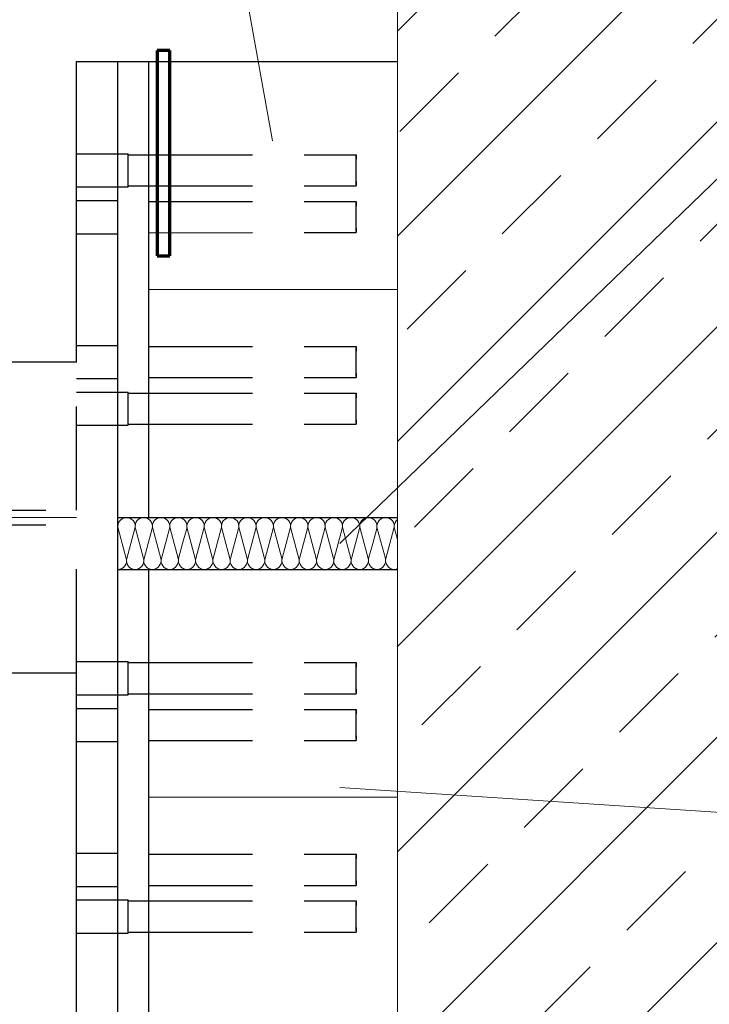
# Model space of a CAD drawing. Header units: millimetres. Extents: x 0 to 91, y -53.4 to 42.
# Tile 150 of 180: x 20.5 to 22.1, y 19.3 to 21.6. Entities that reach past the tile are written whole.
import ezdxf

# ---------------------------------------------------------------- set-up
doc = ezdxf.new("R2010")
doc.units = ezdxf.units.MM
doc.linetypes.add('HIDDENX2', pattern=[0.75, 0.5, -0.25])
for name, color, linetype, lineweight in [('Achsen', 7, 'Continuous', 20), ('Schraffuren', 7, 'Continuous', 20), ('Text', 7, 'Continuous', 20)]:
    doc.layers.add(name, color=color, linetype=linetype, lineweight=lineweight)
doc.styles.add('Arial Narrow', font='ARIALN.TTF')
doc.dimstyles.new('Arch_Strakon_dimstyle', dxfattribs={"dimtxt": 1, "dimasz": 1, "dimexe": 1.25, "dimexo": 0.0625, "dimgap": 1, "dimtad": 0, "dimdec": 5, "dimzin": 12, "dimdsep": 46, "dimtxsty": 'Arial Narrow', "dimblk": 'Arrowhead_Tick', "dimsah": 1, "dimcen": 0, "dimse1": 1, "dimse2": 1, "dimclrd": 6, "dimclrt": 2, "dimazin": 0, "dimtfac": 1, "dimtdec": 4, "dimtmove": 0, "dimatfit": 3, "dimldrblk": 'NONE', "dimfxl": 1, "dimtvp": 1, "dimtolj": 1, "dimtzin": 0, "dimlwd": 13, "dimarcsym": 2})
pattern_1 = [(45, (0, 0), (-0.2474874, 0.2474874), [0.2, -0.125]), (45, (-0.12374, 0.12374), (-0.2474874, 0.2474874), [])]

# ---------------------------------------------------------------- blocks, each defined once
blk = doc.blocks.new('Hatch_3_167')
at = {"color": 6, "linetype": 'Continuous', "lineweight": 13, "ltscale": 0.2}
for p, q in [((20.6921, 20.4411), (20.6921, 20.4411)), ((20.6921, 20.4411), (20.6921, 20.4411)), ((20.6925, 20.4243), (20.6939, 20.4289)), ((20.6964, 20.4329), (20.6939, 20.4289)), ((20.6964, 20.4329), (20.6997, 20.4364)), ((20.7037, 20.4389), (20.6997, 20.4364)), ((20.7037, 20.4389), (20.7082, 20.4406)), ((20.7129, 20.4411), (20.7082, 20.4406)), ((20.7129, 20.4411), (20.7177, 20.4406)), ((20.7221, 20.4389), (20.7177, 20.4406)), ((20.7221, 20.4389), (20.7261, 20.4364)), ((20.7295, 20.4329), (20.7261, 20.4364)), ((20.7295, 20.4329), (20.7319, 20.4289)), ((20.7334, 20.4243), (20.7319, 20.4289)), ((20.7356, 20.4289), (20.7342, 20.4243)), ((20.7356, 20.4289), (20.7381, 20.4329)), ((20.7414, 20.4364), (20.7381, 20.4329)), ((20.7414, 20.4364), (20.7454, 20.4389)), ((20.7499, 20.4406), (20.7454, 20.4389)), ((20.7499, 20.4406), (20.7546, 20.4411)), ((20.7593, 20.4406), (20.7546, 20.4411)), ((20.7593, 20.4406), (20.7638, 20.4389)), ((20.7678, 20.4364), (20.7638, 20.4389)), ((20.7678, 20.4364), (20.7712, 20.4329)), ((20.7736, 20.4289), (20.7712, 20.4329)), ((20.7736, 20.4289), (20.7751, 20.4243)), ((20.7759, 20.4243), (20.7773, 20.4289)), ((20.7798, 20.4329), (20.7773, 20.4289)), ((20.7798, 20.4329), (20.7831, 20.4364)), ((20.7871, 20.4389), (20.7831, 20.4364)), ((20.7871, 20.4389), (20.7916, 20.4406)), ((20.7963, 20.4411), (20.7916, 20.4406)), ((20.7963, 20.4411), (20.801, 20.4406)), ((20.8055, 20.4389), (20.801, 20.4406)), ((20.8055, 20.4389), (20.8095, 20.4364)), ((20.8129, 20.4329), (20.8095, 20.4364)), ((20.8129, 20.4329), (20.8153, 20.4289)), ((20.8168, 20.4243), (20.8153, 20.4289)), ((20.819, 20.4289), (20.8176, 20.4243)), ((20.819, 20.4289), (20.8215, 20.4329)), ((20.8248, 20.4364), (20.8215, 20.4329)), ((20.8248, 20.4364), (20.8288, 20.4389)), ((20.8333, 20.4406), (20.8288, 20.4389)), ((20.8333, 20.4406), (20.838, 20.4411)), ((20.8427, 20.4406), (20.838, 20.4411)), ((20.8427, 20.4406), (20.8472, 20.4389)), ((20.8512, 20.4364), (20.8472, 20.4389)), ((20.8512, 20.4364), (20.8546, 20.4329)), ((20.857, 20.4289), (20.8546, 20.4329)), ((20.857, 20.4289), (20.8585, 20.4243)), ((20.8593, 20.4243), (20.8607, 20.4289)), ((20.8632, 20.4329), (20.8607, 20.4289)), ((20.8632, 20.4329), (20.8665, 20.4364)), ((20.8705, 20.4389), (20.8665, 20.4364)), ((20.8705, 20.4389), (20.875, 20.4406)), ((20.8797, 20.4411), (20.875, 20.4406)), ((20.8797, 20.4411), (20.8844, 20.4406)), ((20.8889, 20.4389), (20.8844, 20.4406)), ((20.8889, 20.4389), (20.8929, 20.4364)), ((20.8962, 20.4329), (20.8929, 20.4364)), ((20.8962, 20.4329), (20.8987, 20.4289)), ((20.9002, 20.4243), (20.8987, 20.4289)), ((20.9024, 20.4289), (20.901, 20.4243)), ((20.9024, 20.4289), (20.9049, 20.4329)), ((20.9082, 20.4364), (20.9049, 20.4329)), ((20.9082, 20.4364), (20.9122, 20.4389)), ((20.9167, 20.4406), (20.9122, 20.4389)), ((20.9167, 20.4406), (20.9214, 20.4411)), ((20.9261, 20.4406), (20.9214, 20.4411)), ((20.9261, 20.4406), (20.9306, 20.4389)), ((20.9346, 20.4364), (20.9306, 20.4389)), ((20.9346, 20.4364), (20.9379, 20.4329)), ((20.9404, 20.4289), (20.9379, 20.4329)), ((20.9404, 20.4289), (20.9419, 20.4243)), ((20.9427, 20.4243), (20.9441, 20.4289)), ((20.9466, 20.4329), (20.9441, 20.4289)), ((20.9466, 20.4329), (20.9499, 20.4364)), ((20.9539, 20.4389), (20.9499, 20.4364)), ((20.9539, 20.4389), (20.9584, 20.4406)), ((20.9631, 20.4411), (20.9584, 20.4406)), ((20.9631, 20.4411), (20.9678, 20.4406)), ((20.9723, 20.4389), (20.9678, 20.4406)), ((20.9723, 20.4389), (20.9763, 20.4364)), ((20.9796, 20.4329), (20.9763, 20.4364)), ((20.9796, 20.4329), (20.9821, 20.4289)), ((20.9835, 20.4243), (20.9821, 20.4289)), ((20.9858, 20.4289), (20.9843, 20.4243)), ((20.9858, 20.4289), (20.9883, 20.4329)), ((20.9916, 20.4364), (20.9883, 20.4329)), ((20.9916, 20.4364), (20.9956, 20.4389)), ((21.0001, 20.4406), (20.9956, 20.4389)), ((21.0001, 20.4406), (21.0048, 20.4411)), ((21.0095, 20.4406), (21.0048, 20.4411)), ((21.0095, 20.4406), (21.014, 20.4389)), ((21.018, 20.4364), (21.014, 20.4389)), ((21.018, 20.4364), (21.0213, 20.4329)), ((21.0238, 20.4289), (21.0213, 20.4329)), ((21.0238, 20.4289), (21.0252, 20.4243)), ((21.026, 20.4243), (21.0275, 20.4289)), ((21.03, 20.4329), (21.0275, 20.4289)), ((21.03, 20.4329), (21.0333, 20.4364)), ((21.0373, 20.4389), (21.0333, 20.4364)), ((21.0373, 20.4389), (21.0418, 20.4406)), ((21.0465, 20.4411), (21.0418, 20.4406)), ((21.0465, 20.4411), (21.0512, 20.4406)), ((21.0557, 20.4389), (21.0512, 20.4406)), ((21.0557, 20.4389), (21.0597, 20.4364)), ((21.063, 20.4329), (21.0597, 20.4364)), ((21.063, 20.4329), (21.0655, 20.4289)), ((21.0669, 20.4243), (21.0655, 20.4289)), ((21.0692, 20.4289), (21.0677, 20.4243)), ((21.0692, 20.4289), (21.0717, 20.4329)), ((21.075, 20.4364), (21.0717, 20.4329)), ((21.075, 20.4364), (21.079, 20.4389)), ((21.0835, 20.4406), (21.079, 20.4389)), ((21.0835, 20.4406), (21.0882, 20.4411)), ((21.0929, 20.4406), (21.0882, 20.4411)), ((21.0929, 20.4406), (21.0974, 20.4389)), ((21.1014, 20.4364), (21.0974, 20.4389)), ((21.1014, 20.4364), (21.1047, 20.4329)), ((21.1072, 20.4289), (21.1047, 20.4329)), ((21.1072, 20.4289), (21.1086, 20.4243)), ((21.1094, 20.4243), (21.1109, 20.4289)), ((21.1134, 20.4329), (21.1109, 20.4289)), ((21.1134, 20.4329), (21.1167, 20.4364)), ((21.1207, 20.4389), (21.1167, 20.4364)), ((21.1207, 20.4389), (21.1252, 20.4406)), ((21.1299, 20.4411), (21.1252, 20.4406)), ((21.1299, 20.4411), (21.1346, 20.4406)), ((21.1391, 20.4389), (21.1346, 20.4406)), ((21.1391, 20.4389), (21.1431, 20.4364)), ((21.1464, 20.4329), (21.1431, 20.4364)), ((21.1464, 20.4329), (21.1489, 20.4289)), ((21.1503, 20.4243), (21.1489, 20.4289)), ((21.1526, 20.4289), (21.1511, 20.4243)), ((21.1526, 20.4289), (21.155, 20.4329)), ((21.1584, 20.4364), (21.155, 20.4329)), ((21.1584, 20.4364), (21.1624, 20.4389)), ((21.1669, 20.4406), (21.1624, 20.4389)), ((21.1669, 20.4406), (21.1716, 20.4411)), ((21.1763, 20.4406), (21.1716, 20.4411)), ((21.1763, 20.4406), (21.1808, 20.4389)), ((21.1848, 20.4364), (21.1808, 20.4389)), ((21.1848, 20.4364), (21.1881, 20.4329)), ((21.1906, 20.4289), (21.1881, 20.4329)), ((21.1906, 20.4289), (21.192, 20.4243)), ((21.1928, 20.4243), (21.1943, 20.4289)), ((21.1967, 20.4329), (21.1943, 20.4289)), ((21.1967, 20.4329), (21.2001, 20.4364)), ((21.2041, 20.4389), (21.2001, 20.4364)), ((21.2041, 20.4389), (21.2086, 20.4406)), ((21.2133, 20.4411), (21.2086, 20.4406)), ((21.2133, 20.4411), (21.218, 20.4406)), ((21.2225, 20.4389), (21.218, 20.4406)), ((21.2225, 20.4389), (21.2265, 20.4364)), ((21.2298, 20.4329), (21.2265, 20.4364)), ((21.2298, 20.4329), (21.2323, 20.4289)), ((21.2337, 20.4243), (21.2323, 20.4289)), ((21.236, 20.4289), (21.2345, 20.4243)), ((21.236, 20.4289), (21.2384, 20.4329)), ((21.2418, 20.4364), (21.2384, 20.4329)), ((21.2418, 20.4364), (21.2458, 20.4389)), ((21.2502, 20.4406), (21.2458, 20.4389)), ((21.2502, 20.4406), (21.255, 20.4411)), ((21.2597, 20.4406), (21.255, 20.4411)), ((21.2597, 20.4406), (21.2642, 20.4389)), ((21.2682, 20.4364), (21.2642, 20.4389)), ((21.2682, 20.4364), (21.2715, 20.4329)), ((21.274, 20.4289), (21.2715, 20.4329)), ((21.274, 20.4289), (21.2754, 20.4243)), ((21.2762, 20.4243), (21.2777, 20.4289)), ((21.2801, 20.4329), (21.2777, 20.4289)), ((21.2801, 20.4329), (21.2835, 20.4364)), ((21.2875, 20.4389), (21.2835, 20.4364)), ((21.2875, 20.4389), (21.2919, 20.4406)), ((21.2967, 20.4411), (21.2919, 20.4406)), ((21.2967, 20.4411), (21.3014, 20.4406)), ((21.3059, 20.4389), (21.3014, 20.4406)), ((21.3059, 20.4389), (21.3099, 20.4364)), ((21.3132, 20.4329), (21.3099, 20.4364)), ((21.3132, 20.4329), (21.3157, 20.4289)), ((21.3171, 20.4243), (21.3157, 20.4289)), ((21.3194, 20.4289), (21.3179, 20.4243)), ((21.3194, 20.4289), (21.3218, 20.4329)), ((21.3252, 20.4364), (21.3218, 20.4329)), ((21.3252, 20.4364), (21.3292, 20.4389)), ((21.3336, 20.4406), (21.3292, 20.4389)), ((21.3336, 20.4406), (21.3384, 20.4411)), ((21.3431, 20.4406), (21.3384, 20.4411)), ((21.3431, 20.4406), (21.3476, 20.4389)), ((21.3516, 20.4364), (21.3476, 20.4389)), ((21.3516, 20.4364), (21.3549, 20.4329)), ((21.3574, 20.4289), (21.3549, 20.4329)), ((21.3574, 20.4289), (21.3588, 20.4243)), ((21.3596, 20.4243), (21.3611, 20.4289)), ((21.3635, 20.4329), (21.3611, 20.4289)), ((21.3635, 20.4329), (21.3668, 20.4364)), ((21.3671, 20.4365), (21.3668, 20.4364)), ((20.6925, 20.4243), (20.6921, 20.4196)), ((20.6928, 20.4148), (20.6921, 20.4196)), ((20.6928, 20.4148), (20.7122, 20.3422)), ((20.7331, 20.4149), (20.7233, 20.3785)), ((20.7331, 20.4149), (20.7338, 20.4196)), ((20.7334, 20.4243), (20.7338, 20.4196)), ((20.7338, 20.4196), (20.7342, 20.4243)), ((20.7338, 20.4196), (20.7345, 20.4148)), ((20.7539, 20.3422), (20.7345, 20.4148)), ((20.765, 20.3785), (20.7748, 20.4149)), ((20.7755, 20.4196), (20.7748, 20.4149)), ((20.7755, 20.4196), (20.7751, 20.4243)), ((20.7759, 20.4243), (20.7755, 20.4196)), ((20.7762, 20.4148), (20.7755, 20.4196)), ((20.7762, 20.4148), (20.7956, 20.3422)), ((20.8165, 20.4149), (20.8067, 20.3785)), ((20.8165, 20.4149), (20.8171, 20.4196)), ((20.8168, 20.4243), (20.8171, 20.4196)), ((20.8172, 20.4196), (20.8176, 20.4243)), ((20.8172, 20.4196), (20.8179, 20.4148)), ((20.8373, 20.3422), (20.8179, 20.4148)), ((20.8484, 20.3785), (20.8581, 20.4149)), ((20.8588, 20.4196), (20.8581, 20.4149)), ((20.8588, 20.4196), (20.8585, 20.4243)), ((20.8593, 20.4243), (20.8589, 20.4196)), ((20.8596, 20.4148), (20.8589, 20.4196)), ((20.8596, 20.4148), (20.879, 20.3422)), ((20.8998, 20.4149), (20.8901, 20.3785)), ((20.8998, 20.4149), (20.9005, 20.4196)), ((20.9002, 20.4243), (20.9005, 20.4196)), ((20.9006, 20.4196), (20.901, 20.4243)), ((20.9006, 20.4196), (20.9013, 20.4148)), ((20.9207, 20.3422), (20.9013, 20.4148)), ((20.9318, 20.3785), (20.9415, 20.4149)), ((20.9422, 20.4196), (20.9415, 20.4149)), ((20.9422, 20.4196), (20.9419, 20.4243)), ((20.9427, 20.4243), (20.9423, 20.4196)), ((20.943, 20.4148), (20.9423, 20.4196)), ((20.943, 20.4148), (20.9624, 20.3422)), ((20.9832, 20.4149), (20.9735, 20.3785)), ((20.9832, 20.4149), (20.9839, 20.4196)), ((20.9835, 20.4243), (20.9839, 20.4196)), ((20.984, 20.4196), (20.9843, 20.4243)), ((20.984, 20.4196), (20.9847, 20.4148)), ((21.0041, 20.3422), (20.9847, 20.4148)), ((21.0152, 20.3785), (21.0249, 20.4149)), ((21.0256, 20.4196), (21.0249, 20.4149)), ((21.0256, 20.4196), (21.0252, 20.4243)), ((21.026, 20.4243), (21.0257, 20.4196)), ((21.0264, 20.4148), (21.0257, 20.4196)), ((21.0264, 20.4148), (21.0458, 20.3422)), ((21.0666, 20.4149), (21.0569, 20.3785)), ((21.0666, 20.4149), (21.0673, 20.4196)), ((21.0669, 20.4243), (21.0673, 20.4196)), ((21.0674, 20.4196), (21.0677, 20.4243)), ((21.0674, 20.4196), (21.0681, 20.4148)), ((21.0875, 20.3422), (21.0681, 20.4148)), ((21.0986, 20.3785), (21.1083, 20.4149)), ((21.109, 20.4196), (21.1083, 20.4149)), ((21.109, 20.4196), (21.1086, 20.4243)), ((21.1094, 20.4243), (21.1091, 20.4196)), ((21.1098, 20.4148), (21.1091, 20.4196)), ((21.1098, 20.4148), (21.1292, 20.3422)), ((21.15, 20.4149), (21.1403, 20.3785)), ((21.15, 20.4149), (21.1507, 20.4196)), ((21.1503, 20.4243), (21.1507, 20.4196)), ((21.1507, 20.4196), (21.1511, 20.4243)), ((21.1507, 20.4196), (21.1515, 20.4148)), ((21.1709, 20.3422), (21.1515, 20.4148)), ((21.182, 20.3785), (21.1917, 20.4149)), ((21.1924, 20.4196), (21.1917, 20.4149)), ((21.1924, 20.4196), (21.192, 20.4243)), ((21.1928, 20.4243), (21.1924, 20.4196)), ((21.1931, 20.4148), (21.1924, 20.4196)), ((21.1931, 20.4148), (21.2126, 20.3422)), ((21.2334, 20.4149), (21.2237, 20.3785)), ((21.2334, 20.4149), (21.2341, 20.4196)), ((21.2337, 20.4243), (21.2341, 20.4196)), ((21.2341, 20.4196), (21.2345, 20.4243)), ((21.2341, 20.4196), (21.2348, 20.4148)), ((21.2543, 20.3422), (21.2348, 20.4148)), ((21.2654, 20.3785), (21.2751, 20.4149)), ((21.2758, 20.4196), (21.2751, 20.4149)), ((21.2758, 20.4196), (21.2754, 20.4243)), ((21.2762, 20.4243), (21.2758, 20.4196)), ((21.2765, 20.4148), (21.2758, 20.4196)), ((21.2765, 20.4148), (21.296, 20.3422)), ((21.3168, 20.4149), (21.3071, 20.3785)), ((21.3168, 20.4149), (21.3175, 20.4196)), ((21.3171, 20.4243), (21.3175, 20.4196)), ((21.3175, 20.4196), (21.3179, 20.4243)), ((21.3175, 20.4196), (21.3182, 20.4148)), ((21.3377, 20.3422), (21.3182, 20.4148)), ((21.3488, 20.3785), (21.3585, 20.4149)), ((21.3592, 20.4196), (21.3585, 20.4149)), ((21.3592, 20.4196), (21.3588, 20.4243)), ((21.3596, 20.4243), (21.3592, 20.4196)), ((21.3599, 20.4148), (21.3592, 20.4196)), ((21.3599, 20.4148), (21.3671, 20.3881)), ((20.7136, 20.3422), (20.7233, 20.3785)), ((20.765, 20.3785), (20.7553, 20.3422)), ((20.797, 20.3422), (20.8067, 20.3785)), ((20.8484, 20.3785), (20.8387, 20.3422)), ((20.8804, 20.3422), (20.8901, 20.3785)), ((20.9318, 20.3785), (20.9221, 20.3422)), ((20.9638, 20.3422), (20.9735, 20.3785)), ((21.0152, 20.3785), (21.0055, 20.3422)), ((21.0472, 20.3422), (21.0569, 20.3785)), ((21.0986, 20.3785), (21.0889, 20.3422)), ((21.1306, 20.3422), (21.1403, 20.3785)), ((21.182, 20.3785), (21.1723, 20.3422)), ((21.214, 20.3422), (21.2237, 20.3785)), ((21.2654, 20.3785), (21.2557, 20.3422)), ((21.2974, 20.3422), (21.3071, 20.3785)), ((21.3488, 20.3785), (21.3391, 20.3422)), ((20.7111, 20.3282), (20.7125, 20.3328)), ((20.7129, 20.3375), (20.7122, 20.3422)), ((20.7129, 20.3375), (20.7125, 20.3328)), ((20.7136, 20.3422), (20.7129, 20.3375)), ((20.7133, 20.3328), (20.7129, 20.3375)), ((20.7133, 20.3328), (20.7148, 20.3282)), ((20.7542, 20.3328), (20.7528, 20.3282)), ((20.7539, 20.3422), (20.7546, 20.3375)), ((20.7542, 20.3328), (20.7546, 20.3375)), ((20.7546, 20.3375), (20.7553, 20.3422)), ((20.7546, 20.3375), (20.755, 20.3328)), ((20.7565, 20.3282), (20.755, 20.3328)), ((20.7945, 20.3282), (20.7959, 20.3328)), ((20.7963, 20.3375), (20.7956, 20.3422)), ((20.7963, 20.3375), (20.7959, 20.3328)), ((20.797, 20.3422), (20.7963, 20.3375)), ((20.7967, 20.3328), (20.7963, 20.3375)), ((20.7967, 20.3328), (20.7982, 20.3282)), ((20.8376, 20.3328), (20.8362, 20.3282)), ((20.8373, 20.3422), (20.838, 20.3375)), ((20.8376, 20.3328), (20.838, 20.3375)), ((20.838, 20.3375), (20.8387, 20.3422)), ((20.838, 20.3375), (20.8384, 20.3328)), ((20.8399, 20.3282), (20.8384, 20.3328)), ((20.8779, 20.3282), (20.8793, 20.3328)), ((20.8797, 20.3375), (20.879, 20.3422)), ((20.8797, 20.3375), (20.8793, 20.3328)), ((20.8804, 20.3422), (20.8797, 20.3375)), ((20.8801, 20.3328), (20.8797, 20.3375)), ((20.8801, 20.3328), (20.8816, 20.3282)), ((20.921, 20.3328), (20.9195, 20.3282)), ((20.9207, 20.3422), (20.9214, 20.3375)), ((20.921, 20.3328), (20.9214, 20.3375)), ((20.9214, 20.3375), (20.9221, 20.3422)), ((20.9214, 20.3375), (20.9218, 20.3328)), ((20.9233, 20.3282), (20.9218, 20.3328)), ((20.9612, 20.3282), (20.9627, 20.3328)), ((20.9631, 20.3375), (20.9624, 20.3422)), ((20.9631, 20.3375), (20.9627, 20.3328)), ((20.9638, 20.3422), (20.9631, 20.3375)), ((20.9635, 20.3328), (20.9631, 20.3375)), ((20.9635, 20.3328), (20.965, 20.3282)), ((21.0044, 20.3328), (21.0029, 20.3282)), ((21.0041, 20.3422), (21.0048, 20.3375)), ((21.0044, 20.3328), (21.0048, 20.3375)), ((21.0048, 20.3375), (21.0055, 20.3422)), ((21.0048, 20.3375), (21.0052, 20.3328)), ((21.0067, 20.3282), (21.0052, 20.3328)), ((21.0446, 20.3282), (21.0461, 20.3328)), ((21.0465, 20.3375), (21.0458, 20.3422)), ((21.0465, 20.3375), (21.0461, 20.3328)), ((21.0472, 20.3422), (21.0465, 20.3375)), ((21.0469, 20.3328), (21.0465, 20.3375)), ((21.0469, 20.3328), (21.0484, 20.3282)), ((21.0878, 20.3328), (21.0863, 20.3282)), ((21.0875, 20.3422), (21.0882, 20.3375)), ((21.0878, 20.3328), (21.0882, 20.3375)), ((21.0882, 20.3375), (21.0889, 20.3422)), ((21.0882, 20.3375), (21.0886, 20.3328)), ((21.0901, 20.3282), (21.0886, 20.3328)), ((21.128, 20.3282), (21.1295, 20.3328)), ((21.1299, 20.3375), (21.1292, 20.3422)), ((21.1299, 20.3375), (21.1295, 20.3328)), ((21.1306, 20.3422), (21.1299, 20.3375)), ((21.1303, 20.3328), (21.1299, 20.3375)), ((21.1303, 20.3328), (21.1318, 20.3282)), ((21.1712, 20.3328), (21.1697, 20.3282)), ((21.1709, 20.3422), (21.1716, 20.3375)), ((21.1712, 20.3328), (21.1716, 20.3375)), ((21.1716, 20.3375), (21.1723, 20.3422)), ((21.1716, 20.3375), (21.172, 20.3328)), ((21.1734, 20.3282), (21.172, 20.3328)), ((21.2114, 20.3282), (21.2129, 20.3328)), ((21.2133, 20.3375), (21.2126, 20.3422)), ((21.2133, 20.3375), (21.2129, 20.3328)), ((21.214, 20.3422), (21.2133, 20.3375)), ((21.2137, 20.3328), (21.2133, 20.3375)), ((21.2137, 20.3328), (21.2151, 20.3282)), ((21.2546, 20.3328), (21.2531, 20.3282)), ((21.2543, 20.3422), (21.255, 20.3375)), ((21.2546, 20.3328), (21.255, 20.3375)), ((21.255, 20.3375), (21.2557, 20.3422)), ((21.255, 20.3375), (21.2554, 20.3328)), ((21.2568, 20.3282), (21.2554, 20.3328)), ((21.2948, 20.3282), (21.2963, 20.3328)), ((21.2967, 20.3375), (21.296, 20.3422)), ((21.2967, 20.3375), (21.2963, 20.3328)), ((21.2974, 20.3422), (21.2967, 20.3375)), ((21.2971, 20.3328), (21.2967, 20.3375)), ((21.2971, 20.3328), (21.2985, 20.3282)), ((21.338, 20.3328), (21.3365, 20.3282)), ((21.3377, 20.3422), (21.3384, 20.3375)), ((21.338, 20.3328), (21.3384, 20.3375)), ((21.3384, 20.3375), (21.3391, 20.3422)), ((21.3384, 20.3375), (21.3388, 20.3328)), ((21.3402, 20.3282), (21.3388, 20.3328)), ((20.6968, 20.3165), (20.6921, 20.316)), ((20.6921, 20.316), (20.6921, 20.316)), ((20.6968, 20.3165), (20.7013, 20.3181)), ((20.7053, 20.3207), (20.7013, 20.3181)), ((20.7053, 20.3207), (20.7086, 20.3241)), ((20.7111, 20.3282), (20.7086, 20.3241)), ((20.7129, 20.316), (20.7129, 20.316)), ((20.7129, 20.316), (20.7129, 20.316)), ((20.7172, 20.3242), (20.7148, 20.3282)), ((20.7172, 20.3242), (20.7205, 20.3207)), ((20.7245, 20.3181), (20.7205, 20.3207)), ((20.7245, 20.3181), (20.729, 20.3165)), ((20.7338, 20.316), (20.729, 20.3165)), ((20.7338, 20.316), (20.7385, 20.3165)), ((20.743, 20.3181), (20.7385, 20.3165)), ((20.743, 20.3181), (20.747, 20.3207)), ((20.7503, 20.3241), (20.747, 20.3207)), ((20.7503, 20.3241), (20.7528, 20.3282)), ((20.7546, 20.316), (20.7546, 20.316)), ((20.7546, 20.316), (20.7546, 20.316)), ((20.7565, 20.3282), (20.7589, 20.3242)), ((20.7622, 20.3207), (20.7589, 20.3242)), ((20.7622, 20.3207), (20.7662, 20.3181)), ((20.7707, 20.3165), (20.7662, 20.3181)), ((20.7707, 20.3165), (20.7755, 20.316)), ((20.7802, 20.3165), (20.7755, 20.316)), ((20.7802, 20.3165), (20.7847, 20.3181)), ((20.7887, 20.3207), (20.7847, 20.3181)), ((20.7887, 20.3207), (20.792, 20.3241)), ((20.7945, 20.3282), (20.792, 20.3241)), ((20.7963, 20.316), (20.7963, 20.316)), ((20.7963, 20.316), (20.7963, 20.316)), ((20.8006, 20.3242), (20.7982, 20.3282)), ((20.8006, 20.3242), (20.8039, 20.3207)), ((20.8079, 20.3181), (20.8039, 20.3207)), ((20.8079, 20.3181), (20.8124, 20.3165)), ((20.8172, 20.316), (20.8124, 20.3165)), ((20.8172, 20.316), (20.8219, 20.3165)), ((20.8264, 20.3181), (20.8219, 20.3165)), ((20.8264, 20.3181), (20.8304, 20.3207)), ((20.8337, 20.3241), (20.8304, 20.3207)), ((20.8337, 20.3241), (20.8362, 20.3282)), ((20.838, 20.316), (20.838, 20.316)), ((20.838, 20.316), (20.838, 20.316)), ((20.8399, 20.3282), (20.8423, 20.3242)), ((20.8456, 20.3207), (20.8423, 20.3242)), ((20.8456, 20.3207), (20.8496, 20.3181)), ((20.8541, 20.3165), (20.8496, 20.3181)), ((20.8541, 20.3165), (20.8589, 20.316)), ((20.8636, 20.3165), (20.8589, 20.316)), ((20.8636, 20.3165), (20.8681, 20.3181)), ((20.8721, 20.3207), (20.8681, 20.3181)), ((20.8721, 20.3207), (20.8754, 20.3241)), ((20.8779, 20.3282), (20.8754, 20.3241)), ((20.8797, 20.316), (20.8797, 20.316)), ((20.8797, 20.316), (20.8797, 20.316)), ((20.884, 20.3242), (20.8816, 20.3282)), ((20.884, 20.3242), (20.8873, 20.3207)), ((20.8913, 20.3181), (20.8873, 20.3207)), ((20.8913, 20.3181), (20.8958, 20.3165)), ((20.9006, 20.316), (20.8958, 20.3165)), ((20.9006, 20.316), (20.9053, 20.3165)), ((20.9098, 20.3181), (20.9053, 20.3165)), ((20.9098, 20.3181), (20.9138, 20.3207)), ((20.9171, 20.3241), (20.9138, 20.3207)), ((20.9171, 20.3241), (20.9195, 20.3282)), ((20.9214, 20.316), (20.9214, 20.316)), ((20.9214, 20.316), (20.9214, 20.316)), ((20.9233, 20.3282), (20.9257, 20.3242)), ((20.929, 20.3207), (20.9257, 20.3242)), ((20.929, 20.3207), (20.933, 20.3181)), ((20.9375, 20.3165), (20.933, 20.3181)), ((20.9375, 20.3165), (20.9423, 20.316)), ((20.947, 20.3165), (20.9423, 20.316)), ((20.947, 20.3165), (20.9515, 20.3181)), ((20.9555, 20.3207), (20.9515, 20.3181)), ((20.9555, 20.3207), (20.9588, 20.3241)), ((20.9612, 20.3282), (20.9588, 20.3241)), ((20.9631, 20.316), (20.9631, 20.316)), ((20.9631, 20.316), (20.9631, 20.316)), ((20.9674, 20.3242), (20.965, 20.3282)), ((20.9674, 20.3242), (20.9707, 20.3207)), ((20.9747, 20.3181), (20.9707, 20.3207)), ((20.9747, 20.3181), (20.9792, 20.3165)), ((20.984, 20.316), (20.9792, 20.3165)), ((20.984, 20.316), (20.9887, 20.3165)), ((20.9932, 20.3181), (20.9887, 20.3165)), ((20.9932, 20.3181), (20.9972, 20.3207)), ((21.0005, 20.3241), (20.9972, 20.3207)), ((21.0005, 20.3241), (21.0029, 20.3282)), ((21.0048, 20.316), (21.0048, 20.316)), ((21.0048, 20.316), (21.0048, 20.316)), ((21.0067, 20.3282), (21.0091, 20.3242)), ((21.0124, 20.3207), (21.0091, 20.3242)), ((21.0124, 20.3207), (21.0164, 20.3181)), ((21.0209, 20.3165), (21.0164, 20.3181)), ((21.0209, 20.3165), (21.0257, 20.316)), ((21.0304, 20.3165), (21.0257, 20.316)), ((21.0304, 20.3165), (21.0349, 20.3181)), ((21.0389, 20.3207), (21.0349, 20.3181)), ((21.0389, 20.3207), (21.0422, 20.3241)), ((21.0446, 20.3282), (21.0422, 20.3241)), ((21.0465, 20.316), (21.0465, 20.316)), ((21.0465, 20.316), (21.0465, 20.316)), ((21.0508, 20.3242), (21.0484, 20.3282)), ((21.0508, 20.3242), (21.0541, 20.3207)), ((21.0581, 20.3181), (21.0541, 20.3207)), ((21.0581, 20.3181), (21.0626, 20.3165)), ((21.0673, 20.316), (21.0626, 20.3165)), ((21.0673, 20.316), (21.0721, 20.3165)), ((21.0766, 20.3181), (21.0721, 20.3165)), ((21.0766, 20.3181), (21.0806, 20.3207)), ((21.0839, 20.3241), (21.0806, 20.3207)), ((21.0839, 20.3241), (21.0863, 20.3282)), ((21.0882, 20.316), (21.0882, 20.316)), ((21.0882, 20.316), (21.0882, 20.316)), ((21.0901, 20.3282), (21.0925, 20.3242)), ((21.0958, 20.3207), (21.0925, 20.3242)), ((21.0958, 20.3207), (21.0998, 20.3181)), ((21.1043, 20.3165), (21.0998, 20.3181)), ((21.1043, 20.3165), (21.109, 20.316)), ((21.1138, 20.3165), (21.109, 20.316)), ((21.1138, 20.3165), (21.1183, 20.3181)), ((21.1223, 20.3207), (21.1183, 20.3181)), ((21.1223, 20.3207), (21.1256, 20.3241)), ((21.128, 20.3282), (21.1256, 20.3241)), ((21.1299, 20.316), (21.1299, 20.316)), ((21.1299, 20.316), (21.1299, 20.316)), ((21.1342, 20.3242), (21.1318, 20.3282)), ((21.1342, 20.3242), (21.1375, 20.3207)), ((21.1415, 20.3181), (21.1375, 20.3207)), ((21.1415, 20.3181), (21.146, 20.3165)), ((21.1507, 20.316), (21.146, 20.3165)), ((21.1507, 20.316), (21.1555, 20.3165)), ((21.16, 20.3181), (21.1555, 20.3165)), ((21.16, 20.3181), (21.164, 20.3207)), ((21.1673, 20.3241), (21.164, 20.3207)), ((21.1673, 20.3241), (21.1697, 20.3282)), ((21.1716, 20.316), (21.1716, 20.316)), ((21.1716, 20.316), (21.1716, 20.316)), ((21.1734, 20.3282), (21.1759, 20.3242)), ((21.1792, 20.3207), (21.1759, 20.3242)), ((21.1792, 20.3207), (21.1832, 20.3181)), ((21.1877, 20.3165), (21.1832, 20.3181)), ((21.1877, 20.3165), (21.1924, 20.316)), ((21.1972, 20.3165), (21.1924, 20.316)), ((21.1972, 20.3165), (21.2017, 20.3181)), ((21.2057, 20.3207), (21.2017, 20.3181)), ((21.2057, 20.3207), (21.209, 20.3241)), ((21.2114, 20.3282), (21.209, 20.3241)), ((21.2133, 20.316), (21.2133, 20.316)), ((21.2133, 20.316), (21.2133, 20.316)), ((21.2176, 20.3242), (21.2151, 20.3282)), ((21.2176, 20.3242), (21.2209, 20.3207)), ((21.2249, 20.3181), (21.2209, 20.3207)), ((21.2249, 20.3181), (21.2294, 20.3165)), ((21.2341, 20.316), (21.2294, 20.3165)), ((21.2341, 20.316), (21.2389, 20.3165)), ((21.2434, 20.3181), (21.2389, 20.3165)), ((21.2434, 20.3181), (21.2474, 20.3207)), ((21.2507, 20.3241), (21.2474, 20.3207)), ((21.2507, 20.3241), (21.2531, 20.3282)), ((21.255, 20.316), (21.255, 20.316)), ((21.255, 20.316), (21.255, 20.316)), ((21.2568, 20.3282), (21.2593, 20.3242)), ((21.2626, 20.3207), (21.2593, 20.3242)), ((21.2626, 20.3207), (21.2666, 20.3181)), ((21.2711, 20.3165), (21.2666, 20.3181)), ((21.2711, 20.3165), (21.2758, 20.316)), ((21.2806, 20.3165), (21.2758, 20.316)), ((21.2806, 20.3165), (21.2851, 20.3181)), ((21.2891, 20.3207), (21.2851, 20.3181)), ((21.2891, 20.3207), (21.2924, 20.3241)), ((21.2948, 20.3282), (21.2924, 20.3241)), ((21.2967, 20.316), (21.2967, 20.316)), ((21.2967, 20.316), (21.2967, 20.316)), ((21.301, 20.3242), (21.2985, 20.3282)), ((21.301, 20.3242), (21.3043, 20.3207)), ((21.3083, 20.3181), (21.3043, 20.3207)), ((21.3083, 20.3181), (21.3128, 20.3165)), ((21.3175, 20.316), (21.3128, 20.3165)), ((21.3175, 20.316), (21.3223, 20.3165)), ((21.3268, 20.3181), (21.3223, 20.3165)), ((21.3268, 20.3181), (21.3308, 20.3207)), ((21.3341, 20.3241), (21.3308, 20.3207)), ((21.3341, 20.3241), (21.3365, 20.3282)), ((21.3384, 20.316), (21.3384, 20.316)), ((21.3384, 20.316), (21.3384, 20.316)), ((21.3402, 20.3282), (21.3427, 20.3242)), ((21.346, 20.3207), (21.3427, 20.3242)), ((21.346, 20.3207), (21.35, 20.3181)), ((21.3545, 20.3165), (21.35, 20.3181)), ((21.3545, 20.3165), (21.3592, 20.316)), ((21.364, 20.3165), (21.3592, 20.316)), ((21.364, 20.3165), (21.3671, 20.3177))]:
    blk.add_line(p, q, dxfattribs=at)
blk = doc.blocks.new('Arrowhead_Tick')
at = {"color": 0, "linetype": 'Continuous', "lineweight": -2}
for p, q in [((0, 20), (0, -10)), ((-1, 0), (0, 0)), ((10, 0), (0, 0))]:
    blk.add_line(p, q, dxfattribs=at)
at = {"color": 2, "linetype": 'Continuous', "lineweight": 35}
blk.add_line((4.42, 4.42), (-4.42, -4.42), dxfattribs=at)
blk = doc.blocks.new('*D680')
at = {"color": 6, "linetype": 'Continuous', "lineweight": 13}
blk.add_line((12.7778, 17.2804), (21.3571, 17.2804), dxfattribs=at)
at = {"layer": 'Defpoints', "color": 0}
for p in [(12.7678, 20.0662), (21.3671, 17.2804), (21.3671, 16.586)]:
    blk.add_point(p, dxfattribs=at)
at = {"color": 6, "lineweight": 13, "xscale": 0.01, "yscale": 0.01, "zscale": 0.01}
blk.add_blockref('Arrowhead_Tick', (21.3671, 17.2804), dxfattribs=at)
at = {"color": 6, "lineweight": 13, "xscale": 0.01, "yscale": 0.01, "zscale": 0.01, "rotation": 180}
blk.add_blockref('Arrowhead_Tick', (12.7678, 17.2804), dxfattribs=at)
at = {"color": 2, "lineweight": 35, "insert": (17.0675, 17.4108), "char_height": 0.1575, "attachment_point": 5, "style": 'Arial Narrow'}
blk.add_mtext('\\A1;1720', dxfattribs=at)
blk = doc.blocks.new('_None')
blk = doc.blocks.new('*D828')
at = {"layer": 'Achsen', "color": 6, "linetype": 'Continuous', "lineweight": 13}
blk.add_line((20.0677, 19.7762), (20.0677, 20.9812), dxfattribs=at)
at = {"layer": 'Defpoints', "color": 0}
for p in [(20.0677, 20.9912), (20.7671, 20.9912), (20.7671, 19.7662)]:
    blk.add_point(p, dxfattribs=at)
at = {"layer": 'Achsen', "color": 6, "lineweight": 13, "xscale": 0.01, "yscale": 0.01, "zscale": 0.01}
for p, rotation in [((20.0677, 20.9912), 90), ((20.0677, 19.7662), 270)]:
    blk.add_blockref('Arrowhead_Tick', p, dxfattribs=dict(at, rotation=rotation))
at = {"layer": 'Achsen', "color": 2, "lineweight": 35, "insert": (19.9373, 20.3787), "char_height": 0.1575, "attachment_point": 5, "rotation": 90, "style": 'Arial Narrow'}
blk.add_mtext('\\A1;245', dxfattribs=at)
blk = doc.blocks.new('*D829')
at = {"layer": 'Achsen', "color": 6, "linetype": 'Continuous', "lineweight": 13}
blk.add_line((20.0677, 21.0012), (20.0677, 22.306), dxfattribs=at)
at = {"layer": 'Defpoints', "color": 0}
for p in [(20.0677, 22.316), (21.3671, 22.316), (20.7671, 20.9912)]:
    blk.add_point(p, dxfattribs=at)
at = {"layer": 'Achsen', "color": 6, "lineweight": 13, "xscale": 0.01, "yscale": 0.01, "zscale": 0.01}
for p, rotation in [((20.0677, 22.316), 90), ((20.0677, 20.9912), 270)]:
    blk.add_blockref('Arrowhead_Tick', p, dxfattribs=dict(at, rotation=rotation))
at = {"layer": 'Achsen', "color": 2, "lineweight": 35, "insert": (19.9373, 21.6536), "char_height": 0.1575, "attachment_point": 5, "rotation": 90, "style": 'Arial Narrow'}
blk.add_mtext('\\A1;265', dxfattribs=at)
blk = doc.blocks.new('*D837')
at = {"layer": 'Achsen', "color": 6, "linetype": 'Continuous', "lineweight": 13}
blk.add_line((19.6677, 19.2262), (19.6677, 20.4312), dxfattribs=at)
at = {"layer": 'Defpoints', "color": 0}
for p in [(19.6677, 20.4412), (20.5921, 20.4412), (20.5921, 19.2162)]:
    blk.add_point(p, dxfattribs=at)
at = {"layer": 'Achsen', "color": 6, "lineweight": 13, "xscale": 0.01, "yscale": 0.01, "zscale": 0.01}
for p, rotation in [((19.6677, 20.4412), 90), ((19.6677, 19.2162), 270)]:
    blk.add_blockref('Arrowhead_Tick', p, dxfattribs=dict(at, rotation=rotation))
at = {"layer": 'Achsen', "color": 2, "lineweight": 35, "insert": (19.5373, 19.8287), "char_height": 0.1575, "attachment_point": 5, "rotation": 90, "style": 'Arial Narrow'}
blk.add_mtext('\\A1;245', dxfattribs=at)
blk = doc.blocks.new('*D838')
at = {"layer": 'Achsen', "color": 6, "linetype": 'Continuous', "lineweight": 13}
blk.add_line((19.6677, 20.4512), (19.6677, 21.5312), dxfattribs=at)
at = {"layer": 'Defpoints', "color": 0}
for p in [(19.6677, 21.5412), (20.5921, 21.5412), (20.5921, 20.4412)]:
    blk.add_point(p, dxfattribs=at)
at = {"layer": 'Achsen', "color": 6, "lineweight": 13, "xscale": 0.01, "yscale": 0.01, "zscale": 0.01}
for p, rotation in [((19.6677, 21.5412), 90), ((19.6677, 20.4412), 270)]:
    blk.add_blockref('Arrowhead_Tick', p, dxfattribs=dict(at, rotation=rotation))
at = {"layer": 'Achsen', "color": 2, "lineweight": 35, "insert": (19.5373, 20.9912), "char_height": 0.1575, "attachment_point": 5, "rotation": 90, "style": 'Arial Narrow'}
blk.add_mtext('\\A1;220', dxfattribs=at)
blk = doc.blocks.new('*D839')
at = {"layer": 'Achsen', "color": 6, "linetype": 'Continuous', "lineweight": 13}
blk.add_line((19.6677, 21.5512), (19.6677, 22.306), dxfattribs=at)
at = {"layer": 'Defpoints', "color": 0}
for p in [(19.6677, 22.316), (21.3671, 22.316), (20.5921, 21.5412)]:
    blk.add_point(p, dxfattribs=at)
at = {"layer": 'Achsen', "color": 6, "lineweight": 13, "xscale": 0.01, "yscale": 0.01, "zscale": 0.01}
for p, rotation in [((19.6677, 22.316), 90), ((19.6677, 21.5412), 270)]:
    blk.add_blockref('Arrowhead_Tick', p, dxfattribs=dict(at, rotation=rotation))
at = {"layer": 'Achsen', "color": 2, "lineweight": 35, "insert": (19.5373, 21.9286), "char_height": 0.1575, "attachment_point": 5, "rotation": 90, "style": 'Arial Narrow'}
blk.add_mtext('\\A1;155', dxfattribs=at)

msp = doc.modelspace()

# ---------------------------------------------------------------- hatches: boundary and pattern name
at = {"layer": 'Schraffuren', "lineweight": 13}
h = msp.add_hatch(dxfattribs=at)
h.set_pattern_fill('bB', color=6, scale=0.01, angle=45, style=0, pattern_type=2)
h.set_pattern_definition(pattern_1)
h.paths.add_polyline_path([(47.908308, 22.3160367), (47.908308, 20.8160367), (21.3670882, 20.8160367), (21.3670882, 22.3160367)])
h = msp.add_hatch(dxfattribs=at)
h.set_pattern_fill('bB', color=6, scale=0.01, angle=45, style=0, pattern_type=2)
h.set_pattern_definition(pattern_1)
h.paths.add_polyline_path([(22.8670882, 20.8160367), (22.8670882, 16.58604), (21.3670882, 16.58604), (21.3670882, 20.8160367)])

# ---------------------------------------------------------------- linework, layer by layer
at = {"color": 5, "linetype": 'Continuous', "lineweight": 18}
for p, q in [((20.4839253, 24.5552096), (21.0655822, 21.3498141)), ((24.7728097, 23.8003212), (21.2279266, 20.3786194)), ((23.9569337, 19.6095955), (21.2279266, 19.7900866))]:
    msp.add_line(p, q, dxfattribs=at)
at = {"color": 1, "linetype": 'Continuous', "lineweight": 70}
for p, q in [((20.7871086, 21.5675871), (20.7871086, 21.0725862)), ((20.8171036, 21.5675871), (20.7871086, 21.5675871)), ((20.8171036, 21.0725862), (20.8171036, 21.5675871)), ((20.7871086, 21.0725862), (20.8171036, 21.0725862))]:
    msp.add_line(p, q, dxfattribs=at)
at = {"color": 3, "linetype": 'Continuous', "lineweight": 25}
for p, q in [((20.5920715, 21.5412427), (20.6920715, 21.5412427)), ((20.5920715, 20.8160824), (20.5920715, 21.5412427)), ((20.6920715, 21.5412427), (20.7670715, 21.5412427)), ((20.6920715, 19.2159905), (20.6920715, 21.5412427)), ((20.7670715, 21.5412427), (21.3670882, 21.5412427)), ((20.7670715, 20.4409905), (20.7670715, 21.5409905)), ((12.7678209, 20.8162427), (20.5920715, 20.8162427)), ((20.6920715, 20.4410828), (20.7670715, 20.4410828)), ((20.7670715, 20.4410828), (21.3670882, 20.4410828)), ((20.6920715, 20.3159905), (20.7670715, 20.3159905)), ((20.7670715, 20.3159905), (21.3670882, 20.3159905)), ((20.7670715, 19.2159905), (20.7670715, 20.3159905)), ((12.7678209, 20.0662427), (20.5920715, 20.0662427)), ((20.5920715, 19.2162427), (20.5920715, 20.0662427))]:
    msp.add_line(p, q, dxfattribs=at)
at = {"color": 3, "linetype": 'HIDDENX2', "lineweight": 25, "ltscale": 0.5}
for p, q in [((20.5920715, 21.318563), (20.6920715, 21.318563)), ((20.6920715, 21.318563), (20.7170715, 21.318563)), ((20.7170715, 21.3155182), (20.7170715, 21.318563)), ((20.7170715, 21.3160636), (20.7670715, 21.3160638)), ((20.7170715, 21.3068473), (20.7170715, 21.3155182)), ((20.7170715, 21.2938703), (20.7170715, 21.3068473)), ((20.7670715, 21.3160638), (21.2670662, 21.3160661)), ((21.2670409, 21.2929511), (21.2670408, 21.3051089)), ((21.2670525, 21.2928824), (21.2670524, 21.3050564)), ((21.2670659, 21.3050564), (21.267066, 21.3131974)), ((21.2670662, 21.3160661), (21.2670664, 21.3132258)), ((21.2670664, 21.3132258), (21.2670666, 21.3051089)), ((21.2671835, 21.3160661), (21.2671833, 21.3131974)), ((20.7170715, 21.2785264), (20.7170715, 21.2938703)), ((21.2670526, 21.278529), (21.2670525, 21.2928824)), ((20.7170715, 21.2632557), (20.7170715, 21.2785264)), ((20.7170715, 21.2502787), (20.7170715, 21.2632557)), ((21.2670415, 21.2520234), (21.2670413, 21.2641812)), ((21.2670527, 21.2641812), (21.2670526, 21.278529)), ((21.2670528, 21.252076), (21.2670527, 21.2641812)), ((20.5920715, 21.238563), (20.6920715, 21.238563)), ((20.6920715, 21.238563), (20.7170715, 21.238563)), ((20.7170715, 21.2416078), (20.7170715, 21.2502787)), ((20.7170715, 21.238563), (20.7170715, 21.2416078)), ((20.7170715, 21.2410636), (20.7670715, 21.2410638)), ((20.7670715, 21.2410638), (21.2670665, 21.2410662)), ((21.2670649, 21.2439349), (21.2670651, 21.252076)), ((21.2670679, 21.2520234), (21.2670681, 21.2439065)), ((21.2670714, 21.2439065), (21.2670716, 21.2410662)), ((21.267179, 21.2439349), (21.2671788, 21.2410662)), ((20.5920715, 21.2056712), (20.6920715, 21.2056712)), ((20.7670882, 21.203172), (21.2670662, 21.2031744)), ((21.2670425, 21.1800593), (21.2670423, 21.1922172)), ((21.2670533, 21.1799907), (21.2670532, 21.1921646)), ((21.2670641, 21.1921646), (21.2670643, 21.2003056)), ((21.2670692, 21.2003341), (21.2670694, 21.1922172)), ((21.2670743, 21.2031744), (21.2670746, 21.2003341)), ((21.2671764, 21.2031744), (21.2671763, 21.2003056)), ((21.2670534, 21.1656372), (21.2670533, 21.1799907)), ((21.2670535, 21.1512894), (21.2670534, 21.1656372)), ((21.2670431, 21.1391316), (21.2670429, 21.1512894)), ((21.2670536, 21.1391842), (21.2670535, 21.1512894)), ((21.2670632, 21.1310431), (21.2670633, 21.1391842)), ((21.2670707, 21.1391316), (21.2670709, 21.1310147)), ((20.5920715, 21.1256712), (20.6920715, 21.1256712)), ((20.7670882, 21.1281721), (21.2670665, 21.1281744)), ((21.2670796, 21.1310147), (21.2670798, 21.1281744)), ((21.2671719, 21.1310431), (21.2671718, 21.1281744)), ((20.5920715, 20.8560824), (20.6920715, 20.8560824)), ((20.7670882, 20.8535832), (21.2670662, 20.8535855)), ((21.2670997, 20.8535855), (21.2670999, 20.8507452)), ((21.2671546, 20.8535855), (21.2671545, 20.8507168)), ((21.2670473, 20.8304705), (21.2670471, 20.8426283)), ((21.2670559, 20.8304018), (21.2670558, 20.8425758)), ((21.267056, 20.8160484), (21.2670559, 20.8304018)), ((21.2670588, 20.8425758), (21.2670589, 20.8507168)), ((21.2670778, 20.8507452), (21.267078, 20.8426283)), ((20.5920715, 20.4589927), (20.5920715, 20.8160824)), ((21.2670561, 20.8017006), (21.267056, 20.8160484)), ((21.2670478, 20.7895428), (21.2670477, 20.8017006)), ((21.2670562, 20.7895953), (21.2670561, 20.8017006)), ((21.2670578, 20.7814543), (21.267058, 20.7895953)), ((21.2670794, 20.7895428), (21.2670796, 20.7814259)), ((20.5920715, 20.7760824), (20.6920715, 20.7760824)), ((20.7670882, 20.7785832), (21.2670665, 20.7785856)), ((21.2671049, 20.7814259), (21.2671051, 20.7785856)), ((21.2671501, 20.7814543), (21.26715, 20.7785856)), ((20.5920715, 20.743563), (20.6920715, 20.743563)), ((20.6920715, 20.743563), (20.7170715, 20.743563)), ((20.7170715, 20.7405182), (20.7170715, 20.743563)), ((20.7170715, 20.7410636), (20.7670715, 20.7410638)), ((20.7170715, 20.7318473), (20.7170715, 20.7405182)), ((20.7670715, 20.7410638), (21.2670662, 20.7410661)), ((21.267057, 20.7300564), (21.2670572, 20.7381974)), ((21.2670806, 20.7382258), (21.2670808, 20.7301089)), ((21.2671078, 20.7410661), (21.267108, 20.7382259)), ((21.2671476, 20.7410661), (21.2671474, 20.7381974)), ((20.7170715, 20.7188703), (20.7170715, 20.7318473)), ((20.7170715, 20.7035264), (20.7170715, 20.7188703)), ((21.2670488, 20.7179511), (21.2670486, 20.7301089)), ((21.2670567, 20.7178824), (21.2670566, 20.7300564)), ((21.2670568, 20.703529), (21.2670567, 20.7178824)), ((20.7170715, 20.6882557), (20.7170715, 20.7035264)), ((20.7170715, 20.6752787), (20.7170715, 20.6882557)), ((21.2670494, 20.6770234), (21.2670492, 20.6891812)), ((21.2670569, 20.6891812), (21.2670568, 20.703529)), ((21.267057, 20.677076), (21.2670569, 20.6891812)), ((20.5920715, 20.663563), (20.6920715, 20.663563)), ((20.6920715, 20.663563), (20.7170715, 20.663563)), ((20.7170715, 20.6666078), (20.7170715, 20.6752787)), ((20.7170715, 20.663563), (20.7170715, 20.6666078)), ((20.7170715, 20.6660636), (20.7670715, 20.6660638)), ((20.7670715, 20.6660638), (21.2670665, 20.6660662)), ((21.2670561, 20.6689349), (21.2670562, 20.677076)), ((21.2670822, 20.6770234), (21.2670824, 20.6689065)), ((21.2671131, 20.6689065), (21.2671133, 20.6660662)), ((21.2671431, 20.6689349), (21.2671429, 20.6660662)), ((12.7678209, 20.4589927), (20.5920715, 20.4589927)), ((12.7678209, 20.4234927), (20.5920715, 20.4234927)), ((20.5920715, 20.0662427), (20.5920715, 20.4234927)), ((20.5920715, 20.093563), (20.6920715, 20.093563)), ((20.6920715, 20.093563), (20.7170715, 20.093563)), ((20.7170715, 20.0905182), (20.7170715, 20.093563)), ((20.7170715, 20.0910636), (20.7670715, 20.0910638)), ((20.7170715, 20.0818473), (20.7170715, 20.0905182)), ((20.7170715, 20.0688703), (20.7170715, 20.0818473)), ((20.7670715, 20.0910638), (21.2670662, 20.0910661)), ((21.2670471, 20.0800564), (21.2670472, 20.0881974)), ((21.2670577, 20.0679511), (21.2670575, 20.0801089)), ((21.2670615, 20.0678824), (21.2670614, 20.0800564)), ((21.2670968, 20.0882259), (21.267097, 20.0801089)), ((21.2671071, 20.0910661), (21.2671069, 20.0881974)), ((21.2671549, 20.0910661), (21.2671551, 20.0882259)), ((20.7170715, 20.0535264), (20.7170715, 20.0688703)), ((20.7170715, 20.0382557), (20.7170715, 20.0535264)), ((21.2670616, 20.053529), (21.2670615, 20.0678824)), ((21.2670617, 20.0391812), (21.2670616, 20.053529)), ((20.7170715, 20.0252787), (20.7170715, 20.0382557)), ((20.7170715, 20.0166078), (20.7170715, 20.0252787)), ((21.2670461, 20.0189349), (21.2670463, 20.027076)), ((21.2670583, 20.0270234), (21.2670581, 20.0391812)), ((21.2670618, 20.027076), (21.2670617, 20.0391812)), ((21.2670983, 20.0270234), (21.2670985, 20.0189065)), ((20.5920715, 20.013563), (20.6920715, 20.013563)), ((20.6920715, 20.013563), (20.7170715, 20.013563)), ((20.7170715, 20.013563), (20.7170715, 20.0166078)), ((20.7170715, 20.0160636), (20.7670715, 20.0160638)), ((20.7670715, 20.0160638), (21.2670665, 20.0160662)), ((21.2671026, 20.0189349), (21.2671024, 20.0160662)), ((21.2671602, 20.0189065), (21.2671604, 20.0160662)), ((20.5920715, 19.9806712), (20.6920715, 19.9806712)), ((20.7670882, 19.978172), (21.2670662, 19.9781744)), ((21.2670453, 19.9671646), (21.2670455, 19.9753056)), ((21.2670996, 19.9753341), (21.2670998, 19.9672172)), ((21.2671, 19.9781744), (21.2670998, 19.9753056)), ((21.2671631, 19.9781744), (21.2671633, 19.9753341)), ((21.2670592, 19.9550593), (21.2670591, 19.9672172)), ((21.2670623, 19.9549907), (21.2670622, 19.9671646)), ((21.2670624, 19.9406372), (21.2670623, 19.9549907)), ((21.2670625, 19.9262894), (21.2670624, 19.9406372)), ((21.2670444, 19.9060431), (21.2670445, 19.9141842)), ((21.2670598, 19.9141316), (21.2670596, 19.9262894)), ((21.2670626, 19.9141842), (21.2670625, 19.9262894)), ((21.2670955, 19.9060431), (21.2670953, 19.9031744)), ((21.2671011, 19.9141316), (21.2671013, 19.9060147)), ((21.2671683, 19.9060147), (21.2671685, 19.9031744)), ((20.5920715, 19.9006712), (20.6920715, 19.9006712)), ((20.7670882, 19.9031721), (21.2670665, 19.9031744)), ((20.5920715, 19.6310824), (20.6920715, 19.6310824)), ((20.7670882, 19.6285832), (21.2670662, 19.6285855)), ((21.26704, 19.6175758), (21.2670401, 19.6257168)), ((21.2670782, 19.6285855), (21.267078, 19.6257168)), ((21.2671082, 19.6257452), (21.2671084, 19.6176283)), ((21.2671884, 19.6285855), (21.2671886, 19.6257452)), ((21.267064, 19.6054705), (21.2670638, 19.6176283)), ((21.2670649, 19.6054018), (21.2670648, 19.6175758)), ((21.267065, 19.5910484), (21.2670649, 19.6054018)), ((21.2670646, 19.5645428), (21.2670644, 19.5767006)), ((21.2670651, 19.5767006), (21.267065, 19.5910484)), ((21.2670652, 19.5645953), (21.2670651, 19.5767006)), ((20.5920715, 19.5510824), (20.6920715, 19.5510824)), ((20.7670882, 19.5535832), (21.2670665, 19.5535856)), ((21.267039, 19.5564543), (21.2670392, 19.5645953)), ((21.2670737, 19.5564543), (21.2670735, 19.5535856)), ((21.2671097, 19.5645428), (21.2671099, 19.5564259)), ((21.2671937, 19.5564259), (21.2671939, 19.5535856)), ((20.5920715, 19.518563), (20.6920715, 19.518563)), ((20.6920715, 19.518563), (20.7170715, 19.518563)), ((20.7170715, 19.5155182), (20.7170715, 19.518563)), ((20.7170715, 19.5160636), (20.7670715, 19.5160638)), ((20.7170715, 19.5068473), (20.7170715, 19.5155182)), ((20.7170715, 19.4938703), (20.7170715, 19.5068473)), ((20.7670715, 19.5160638), (21.2670662, 19.5160661)), ((21.2670383, 19.5050564), (21.2670384, 19.5131974)), ((21.2670656, 19.4929511), (21.2670654, 19.5051089)), ((21.2670657, 19.4928824), (21.2670656, 19.5050564)), ((21.2670712, 19.5160661), (21.267071, 19.5131974)), ((21.267111, 19.5132259), (21.2671112, 19.5051089)), ((21.2671966, 19.5160662), (21.2671968, 19.5132259)), ((20.7170715, 19.4785264), (20.7170715, 19.4938703)), ((20.7170715, 19.4632557), (20.7170715, 19.4785264)), ((21.2670658, 19.478529), (21.2670657, 19.4928824)), ((21.2670659, 19.4641812), (21.2670658, 19.478529)), ((20.7170715, 19.4502787), (20.7170715, 19.4632557)), ((21.267066, 19.452076), (21.2670659, 19.4641812)), ((21.2670661, 19.4520234), (21.2670659, 19.4641812)), ((20.5920715, 19.438563), (20.6920715, 19.438563)), ((20.6920715, 19.438563), (20.7170715, 19.438563)), ((20.7170715, 19.4416078), (20.7170715, 19.4502787)), ((20.7170715, 19.438563), (20.7170715, 19.4416078)), ((20.7170715, 19.4410636), (20.7670715, 19.4410638)), ((20.7670715, 19.4410638), (21.2670665, 19.4410662)), ((21.2670373, 19.4439349), (21.2670374, 19.452076)), ((21.2670667, 19.4439349), (21.2670665, 19.4410662)), ((21.2671125, 19.4520234), (21.2671127, 19.4439065)), ((21.2672018, 19.4439065), (21.267202, 19.4410662))]:
    msp.add_line(p, q, dxfattribs=at)
at = {"layer": 'Achsen', "color": 9, "linetype": 'Continuous', "lineweight": 0}
for p, q in [((20.7670715, 20.9912427), (21.3670882, 20.9912427)), ((12.7678209, 20.4412427), (20.5920715, 20.4412427)), ((20.7670715, 19.7662427), (21.3670882, 19.7662427))]:
    msp.add_line(p, q, dxfattribs=at)
at = {"layer": 'Text', "color": 5, "linetype": 'Continuous', "lineweight": 18}
for p, q in [((21.3670882, 20.8160367), (21.3670882, 22.3160367)), ((21.3670882, 16.58604), (21.3670882, 20.8160367))]:
    msp.add_line(p, q, dxfattribs=at)

# ---------------------------------------------------------------- block references
at = {"color": 0, "lineweight": -2}
msp.add_blockref('Hatch_3_167', (0, 0), dxfattribs=at)

# ---------------------------------------------------------------- dimensions: what is measured, and where the dimension line sits
at = {"lineweight": 35}
dim = msp.add_linear_dim(base=(21.3670882, 17.2804436), p1=(12.7678209, 20.0662427), p2=(21.3670882, 16.58604), text='1720', dimstyle='Arch_Strakon_dimstyle', override={"dimscale": 0.01, "dimtxt": 15.75, "dimasz": 1, "dimgap": 5, "dimtad": 1, "dimjust": 0, "dimtih": 0, "dimtoh": 0, "dimdec": 3, "dimdsep": 46, "dimtxsty": 'Arial Narrow', "dimclrd": 6, "dimclrt": 2, "dimtix": 1, "dimtofl": 255, "dimtmove": 0, "dimatfit": 2, "dimfxl": 0, "dimfxlon": 0, "dimtvp": 31.746032, "dimlwd": 13}, dxfattribs=at)
dim.commit()
dim.dimension.update_dxf_attribs({"geometry": '*D680', "text_midpoint": (17.0674546, 17.2804436), "dimtype": 160})
at = {"layer": 'Achsen', "lineweight": 35}
for base, p1, p2, text, picture, middle in [((19.6677326, 22.3160367), (20.5920715, 21.5412427), (21.3670882, 22.3160367), '155', '*D839', (19.6677326, 21.9286397)), ((20.0677326, 22.3160367), (20.7670715, 20.9912427), (21.3670882, 22.3160367), '265', '*D829', (20.0677326, 21.6536397)), ((19.6677326, 21.5412427), (20.5920715, 20.4412427), (20.5920715, 21.5412427), '220', '*D838', (19.6677326, 20.9912427)), ((20.0677326, 20.9912427), (20.7670715, 19.7662427), (20.7670715, 20.9912427), '245', '*D828', (20.0677326, 20.3787427)), ((19.6677326, 20.4412427), (20.5920715, 19.2162427), (20.5920715, 20.4412427), '245', '*D837', (19.6677326, 19.8287427))]:
    dim = msp.add_linear_dim(base=base, p1=p1, p2=p2, angle=90, text=text, dimstyle='Arch_Strakon_dimstyle', override={"dimscale": 0.01, "dimtxt": 15.75, "dimasz": 1, "dimgap": 5, "dimtad": 1, "dimjust": 0, "dimtih": 0, "dimtoh": 0, "dimdec": 3, "dimdsep": 46, "dimtxsty": 'Arial Narrow', "dimclrd": 6, "dimclrt": 2, "dimtix": 1, "dimtofl": 255, "dimtmove": 0, "dimatfit": 2, "dimfxl": 0, "dimfxlon": 0, "dimtvp": 31.746032, "dimlwd": 13}, dxfattribs=at)
    dim.commit()
    dim.dimension.update_dxf_attribs({"geometry": picture, "text_midpoint": middle, "dimtype": 160})

doc.saveas('drawing.dxf')
